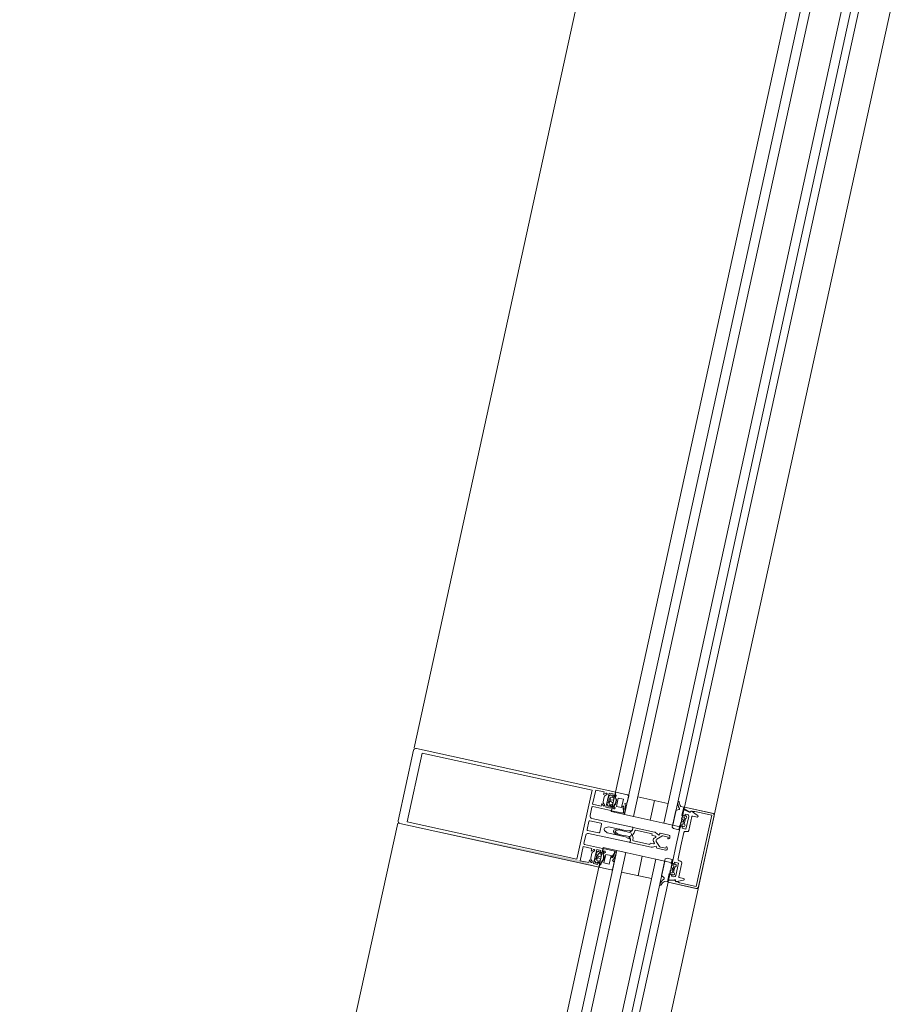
# Model space of a CAD drawing. Header units: metres. Extents: x 233012 to 233264, y 553571 to 554014.
# Tile 139 of 256: x 233196.853 to 233197.423, y 553803.86 to 553804.5. Entities that reach past the tile are written whole.
import ezdxf

# ---------------------------------------------------------------- set-up
doc = ezdxf.new("R2010")
doc.units = ezdxf.units.M
for name, color, linetype, lineweight in [('A-NL$1A_detailuitwerking', 252, 'Continuous', 5), ('A-NL$1B_3D-modellen_algemeen', 252, 'Continuous', 5), ('A-NL30_stijlen_dorpels-pui', 252, 'Continuous', 5), ('A-NL38_vlakvullingen-pui', 252, 'Continuous', 5)]:
    doc.layers.add(name, color=color, linetype=linetype, lineweight=lineweight)

# ---------------------------------------------------------------- blocks, each defined once
blk = doc.blocks.new('NLRS_21_CWP_dubbele beglazing_gen_mie - dubbele beglazing_gen-2812452-01_Situatie')
at = {"layer": 'A-NL38_vlakvullingen-pui'}
for p, q in [((0.288, 0.032), (-0.288, 0.032)), ((-0.288, 0.032), (-0.288, 0.026)), ((-0.288, 0.026), (0.288, 0.026)), ((0.288, 0.026), (0.288, 0.032)), ((0.288, 0.006), (-0.288, 0.006)), ((-0.288, 0.006), (-0.288, 0)), ((-0.288, 0), (0.288, 0)), ((0.288, 0), (0.288, 0.006))]:
    blk.add_line(p, q, dxfattribs=at)
blk = doc.blocks.new('Rectangular Mullion - NLRS_31_CWM_vliesgevelprofiel bxh 50x200_gen_mie-V60-01_Situatie')
at = {"layer": 'A-NL30_stijlen_dorpels-pui'}
for p, q in [((233203.38374, 553832.69816), (233203.26617, 553832.16087)), ((233203.51464, 553832.66951), (233203.39707, 553832.13222)), ((233203.51484, 553832.66947), (233203.52343, 553832.66759)), ((233203.5293, 553832.6663), (233203.54883, 553832.66203)), ((233203.55958, 553832.65968), (233203.44201, 553832.12239)), ((233203.46154, 553832.11812), (233203.57912, 553832.6554)), ((233203.40586, 553832.1303), (233203.39726, 553832.13218)), ((233203.43126, 553832.12474), (233203.41172, 553832.12902))]:
    blk.add_line(p, q, dxfattribs=at)
blk = doc.blocks.new('Rectangular Mullion - vliesgevelprofiel_gen_bxh200x50-V52-01_Situatie')
at = {"layer": 'A-NL30_stijlen_dorpels-pui'}
blk.add_hatch(color=256, dxfattribs=at).paths.add_polyline_path([(-0.025, 0.0408), (-0.0235, 0.0538), (-0.025, 0.1735)])
at = {"layer": 'A-NL$1A_detailuitwerking'}
for p, q in [((-0.025, 0.1735), (-0.025, 0.0408)), ((0.0235, 0.175), (-0.0235, 0.175)), ((0.025, 0.0408), (0.025, 0.1735)), ((-0.0229, 0.0561), (-0.0229, 0.1692)), ((-0.0229, 0.1692), (0.0229, 0.1692)), ((0.0229, 0.1692), (0.0229, 0.0561)), ((-0.0235, 0.0481), (-0.0235, 0.0538)), ((-0.0235, 0.0538), (-0.0141, 0.0538)), ((0.0229, 0.0561), (-0.0229, 0.0561)), ((-0.0141, 0.0538), (-0.0141, 0.0481)), ((-0.0126, 0.0413), (-0.0126, 0.0533)), ((-0.0121, 0.0538), (-0.0065, 0.0538)), ((-0.005, 0.0523), (-0.005, 0.0253)), ((-0.0032, 0.0459), (-0.0032, 0.0533)), ((-0.0027, 0.0538), (0.0027, 0.0538)), ((0.0032, 0.0533), (0.0032, 0.0459)), ((0.005, 0.0253), (0.005, 0.0523)), ((0.0065, 0.0538), (0.0121, 0.0538)), ((0.0126, 0.0533), (0.0126, 0.0413)), ((0.0141, 0.0481), (0.0141, 0.0538)), ((0.0141, 0.0538), (0.0235, 0.0538)), ((0.0235, 0.0538), (0.0235, 0.0481)), ((-0.0217, 0.0481), (-0.0235, 0.0481)), ((-0.0235, 0.0422), (-0.0235, 0.0449)), ((-0.0235, 0.0449), (-0.0141, 0.0449)), ((-0.02295, 0.04685), (-0.0217, 0.0481)), ((-0.02118, 0.04721), (-0.02224, 0.04615)), ((-0.01713, 0.0475), (-0.02047, 0.0475)), ((-0.01536, 0.04615), (-0.01642, 0.04721)), ((-0.0141, 0.0481), (-0.0159, 0.0481)), ((-0.0159, 0.0481), (-0.01465, 0.04685)), ((-0.0141, 0.0449), (-0.0141, 0.0422)), ((0.0027, 0.0454), (-0.0027, 0.0454)), ((0.0159, 0.0481), (0.0141, 0.0481)), ((0.0141, 0.0422), (0.0141, 0.0449)), ((0.0141, 0.0449), (0.0235, 0.0449)), ((0.01465, 0.04685), (0.0159, 0.0481)), ((0.01642, 0.04721), (0.01536, 0.04615)), ((0.02047, 0.0475), (0.01713, 0.0475)), ((0.02224, 0.04615), (0.02118, 0.04721)), ((0.0235, 0.0481), (0.0217, 0.0481)), ((0.0217, 0.0481), (0.02295, 0.04685)), ((0.0235, 0.0449), (0.0235, 0.0422)), ((-0.025, 0.0408), (-0.0231, 0.0408)), ((-0.02365, 0.0408), (-0.025, 0.0408)), ((-0.025, 0.0408), (-0.025, 0.0329)), ((-0.02295, 0.0401), (-0.02365, 0.0408)), ((-0.0217, 0.0422), (-0.0235, 0.0422)), ((-0.0231, 0.0408), (-0.0217, 0.0422)), ((-0.02191, 0.0408), (-0.02296, 0.0408)), ((-0.0216, 0.0401), (-0.02295, 0.0401)), ((-0.02278, 0.0402), (-0.02138, 0.04014)), ((-0.02176, 0.04451), (-0.02258, 0.04354)), ((-0.0212, 0.0417), (-0.0212, 0.0429)), ((-0.0207, 0.0434), (-0.01965, 0.0434)), ((-0.01979, 0.0412), (-0.0207, 0.0412)), ((-0.01765, 0.044), (-0.01995, 0.044)), ((-0.01918, 0.0427), (-0.01979, 0.0412)), ((-0.01781, 0.0412), (-0.01842, 0.0427)), ((-0.01795, 0.0434), (-0.0169, 0.0434)), ((-0.0169, 0.0412), (-0.01781, 0.0412)), ((-0.0164, 0.0429), (-0.0164, 0.0417)), ((-0.01615, 0.0402), (-0.0147, 0.0402)), ((-0.0141, 0.0422), (-0.0159, 0.0422)), ((-0.0159, 0.0422), (-0.0145, 0.0408)), ((-0.01502, 0.04354), (-0.01585, 0.04452)), ((-0.01464, 0.0389), (-0.01584, 0.0401)), ((-0.0126, 0.0408), (-0.01569, 0.0408)), ((-0.0145, 0.0408), (-0.0131, 0.0408)), ((-0.0126, 0.0332), (-0.0126, 0.0408)), ((-0.002, 0.04064), (-0.00087, 0.0426)), ((-0.002, 0.0283), (-0.002, 0.04064)), ((0.00087, 0.0426), (0.002, 0.04064)), ((0.002, 0.04064), (0.002, 0.0283)), ((0.01569, 0.0408), (0.0126, 0.0408)), ((0.0126, 0.0408), (0.0126, 0.0332)), ((0.0131, 0.0408), (0.0145, 0.0408)), ((0.0159, 0.0422), (0.0141, 0.0422)), ((0.0145, 0.0408), (0.0159, 0.0422)), ((0.01584, 0.0401), (0.01464, 0.0389)), ((0.0147, 0.0402), (0.01615, 0.0402)), ((0.01585, 0.04452), (0.01502, 0.04354)), ((0.0164, 0.0417), (0.0164, 0.0429)), ((0.0169, 0.0434), (0.01795, 0.0434)), ((0.01781, 0.0412), (0.0169, 0.0412)), ((0.01995, 0.044), (0.01765, 0.044)), ((0.01842, 0.0427), (0.01781, 0.0412)), ((0.01979, 0.0412), (0.01918, 0.0427)), ((0.01965, 0.0434), (0.0207, 0.0434)), ((0.0207, 0.0412), (0.01979, 0.0412)), ((0.0212, 0.0429), (0.0212, 0.0417)), ((0.02138, 0.04014), (0.02278, 0.0402)), ((0.02295, 0.0401), (0.0216, 0.0401)), ((0.0235, 0.0422), (0.0217, 0.0422)), ((0.0217, 0.0422), (0.0231, 0.0408)), ((0.02258, 0.04354), (0.02176, 0.04451)), ((0.02296, 0.0408), (0.02191, 0.0408)), ((0.02365, 0.0408), (0.02295, 0.0401)), ((0.0231, 0.0408), (0.025, 0.0408)), ((0.025, 0.0408), (0.02365, 0.0408)), ((0.025, 0.0329), (0.025, 0.0408)), ((-0.025, 0.0329), (-0.02448, 0.032)), ((-0.0216, 0.0384), (-0.016, 0.0384)), ((-0.0216, 0.0349), (-0.0216, 0.0384)), ((-0.016, 0.0349), (-0.0216, 0.0349)), ((-0.01972, 0.032), (-0.01894, 0.03336)), ((-0.01567, 0.03312), (-0.01701, 0.03364)), ((-0.01671, 0.03427), (-0.0143, 0.0332)), ((-0.016, 0.0384), (-0.016, 0.0349)), ((-0.01349, 0.0329), (-0.01567, 0.03312)), ((-0.0143, 0.0332), (-0.0126, 0.0332)), ((-0.00085, 0.03632), (-0.00187, 0.03455)), ((-0.00133, 0.03379), (-0.00042, 0.03536)), ((0.00043, 0.03534), (0.00133, 0.03379)), ((0.00187, 0.03455), (0.00087, 0.03629)), ((0.0126, 0.0332), (0.0143, 0.0332)), ((0.01567, 0.03312), (0.01349, 0.0329)), ((0.0143, 0.0332), (0.01671, 0.03427)), ((0.01701, 0.03364), (0.01567, 0.03312)), ((0.016, 0.0349), (0.016, 0.0384)), ((0.016, 0.0384), (0.0216, 0.0384)), ((0.0216, 0.0349), (0.016, 0.0349)), ((0.01894, 0.03336), (0.01972, 0.032)), ((0.0216, 0.0384), (0.0216, 0.0349)), ((0.02448, 0.032), (0.025, 0.0329)), ((-0.02448, 0.032), (-0.01972, 0.032)), ((-0.01371, 0.032), (-0.01292, 0.032)), ((-0.0025, 0.02675), (-0.002, 0.0283)), ((-0.0025, 0.0258), (-0.0025, 0.02675)), ((0.002, 0.0283), (0.0025, 0.02675)), ((0.0025, 0.02675), (0.0025, 0.0258)), ((0.01292, 0.032), (0.01371, 0.032)), ((0.01972, 0.032), (0.02448, 0.032)), ((-0.00342, 0.02479), (-0.005, 0.02479)), ((-0.005, 0.02479), (-0.005, 0.01066)), ((-0.0045, 0.0248), (-0.0035, 0.0248)), ((-0.0035, 0.0119), (-0.0035, 0.02281)), ((-0.003, 0.02331), (-0.00165, 0.02331)), ((-0.00165, 0.02331), (-0.00048, 0.02398)), ((0.0005, 0.02397), (0.00165, 0.02331)), ((0.00165, 0.02331), (0.003, 0.02331)), ((0.005, 0.02479), (0.00342, 0.02479)), ((0.0035, 0.0248), (0.0045, 0.0248)), ((0.0035, 0.02281), (0.0035, 0.0119)), ((0.005, 0.01066), (0.005, 0.02479)), ((-0.00372, 0.00747), (-0.005, 0.00688)), ((-0.005, 0.00688), (-0.005, 0.0011)), ((-0.00481, 0.00982), (-0.00372, 0.00747)), ((-0.0026, 0.0119), (-0.0035, 0.0119)), ((-0.00341, 0.00546), (-0.00071, 0.00816)), ((-0.0026, 0.00962), (-0.0026, 0.0119)), ((-0.00106, 0.00994), (-0.00175, 0.00925)), ((0.00071, 0.00816), (0.00341, 0.00546)), ((0.00175, 0.00925), (0.00106, 0.00994)), ((0.0035, 0.0119), (0.0026, 0.0119)), ((0.0026, 0.0119), (0.0026, 0.00962)), ((0.00372, 0.00747), (0.00481, 0.00982)), ((0.005, 0.00688), (0.00372, 0.00747)), ((0.005, 0.0011), (0.005, 0.00688)), ((-0.02168, 0), (-0.02273, -0.00181)), ((-0.01051, 0), (-0.02168, 0)), ((-0.0099, -0.00106), (-0.01051, 0)), ((-0.0037, 0.0011), (-0.0037, 0.00475)), ((-0.00265, 0.0011), (-0.0037, 0.0011)), ((0.0037, 0.0011), (0.00265, 0.0011)), ((0.0037, 0.00475), (0.0037, 0.0011)), ((0.01051, 0), (0.0099, -0.00106)), ((0.02168, 0), (0.01051, 0)), ((0.02273, -0.00181), (0.02168, 0)), ((-0.0239, -0.005), (-0.025, -0.005)), ((-0.025, -0.005), (-0.025, -0.0235)), ((-0.02494, -0.00266), (-0.02485, -0.0045)), ((-0.02485, -0.0045), (-0.01932, -0.0045)), ((-0.02273, -0.00858), (-0.0239, -0.005)), ((-0.0203, -0.005), (-0.0235, -0.005)), ((-0.0235, -0.005), (-0.0225, -0.00875)), ((-0.0207, -0.008), (-0.0207, -0.0064)), ((-0.0207, -0.0064), (-0.0195, -0.0064)), ((-0.0195, -0.00548), (-0.0203, -0.005)), ((-0.01935, -0.00621), (-0.01994, -0.0068)), ((-0.0195, -0.0064), (-0.0195, -0.00548)), ((-0.0185, -0.0064), (-0.0185, -0.0048)), ((-0.0185, -0.0048), (-0.0172, -0.0048)), ((-0.01628, -0.0064), (-0.0185, -0.0064)), ((-0.0172, -0.0048), (-0.01628, -0.0064)), ((-0.01592, -0.0064), (-0.015, -0.0048)), ((-0.0137, -0.0064), (-0.01592, -0.0064)), ((-0.015, -0.0048), (-0.0137, -0.0048)), ((-0.0137, -0.0048), (-0.0137, -0.0064)), ((-0.01288, -0.0045), (-0.0099, -0.0045)), ((-0.01226, -0.0068), (-0.01285, -0.00621)), ((-0.0117, -0.005), (-0.0125, -0.00548)), ((-0.0125, -0.00548), (-0.0125, -0.0064)), ((-0.0125, -0.0064), (-0.0113, -0.0064)), ((0, -0.005), (-0.0117, -0.005)), ((-0.0113, -0.0064), (-0.0113, -0.009)), ((-0.0099, -0.0045), (-0.0099, -0.00106)), ((0.0117, -0.005), (0, -0.005)), ((0.0099, -0.00106), (0.0099, -0.0045)), ((0.0099, -0.0045), (0.01288, -0.0045)), ((0.0113, -0.009), (0.0113, -0.0064)), ((0.0113, -0.0064), (0.0125, -0.0064)), ((0.0125, -0.00548), (0.0117, -0.005)), ((0.01285, -0.00621), (0.01226, -0.0068)), ((0.0125, -0.0064), (0.0125, -0.00548)), ((0.0137, -0.0064), (0.0137, -0.0048)), ((0.0137, -0.0048), (0.015, -0.0048)), ((0.01592, -0.0064), (0.0137, -0.0064)), ((0.015, -0.0048), (0.01592, -0.0064)), ((0.01628, -0.0064), (0.0172, -0.0048)), ((0.0185, -0.0064), (0.01628, -0.0064)), ((0.0172, -0.0048), (0.0185, -0.0048)), ((0.0185, -0.0048), (0.0185, -0.0064)), ((0.01932, -0.0045), (0.02485, -0.0045)), ((0.01994, -0.0068), (0.01935, -0.00621)), ((0.0203, -0.005), (0.0195, -0.00548)), ((0.0195, -0.00548), (0.0195, -0.0064)), ((0.0195, -0.0064), (0.0207, -0.0064)), ((0.0235, -0.005), (0.0203, -0.005)), ((0.0207, -0.0064), (0.0207, -0.008)), ((0.0225, -0.00875), (0.0235, -0.005)), ((0.0239, -0.005), (0.02273, -0.00858)), ((0.025, -0.005), (0.0239, -0.005)), ((0.02485, -0.0045), (0.02494, -0.00266)), ((0.025, -0.0235), (0.025, -0.005)), ((-0.0237, -0.01224), (-0.0234, -0.01106)), ((-0.0237, -0.0235), (-0.0237, -0.01224)), ((-0.0205, -0.0144), (-0.0205, -0.0115)), ((-0.02, -0.011), (-0.0108, -0.011)), ((-0.01994, -0.0068), (-0.0194, -0.00764)), ((-0.0113, -0.009), (-0.0197, -0.009)), ((-0.01798, -0.00712), (-0.01422, -0.00712)), ((-0.0128, -0.00764), (-0.01226, -0.0068)), ((-0.0098, -0.01), (-0.0098, -0.00915)), ((-0.0088, -0.00815), (0, -0.00815)), ((0, -0.00815), (0.0088, -0.00815)), ((0.0098, -0.00915), (0.0098, -0.01)), ((0.0108, -0.011), (0.02, -0.011)), ((0.0197, -0.009), (0.0113, -0.009)), ((0.01226, -0.0068), (0.0128, -0.00764)), ((0.01422, -0.00712), (0.01798, -0.00712)), ((0.0194, -0.00764), (0.01994, -0.0068)), ((0.0205, -0.0115), (0.0205, -0.0144)), ((0.0234, -0.01106), (0.0237, -0.01224)), ((0.0237, -0.01224), (0.0237, -0.0235)), ((0.0237, -0.0235), (-0.0237, -0.0235)), ((-0.0235, -0.025), (0.0235, -0.025))]:
    blk.add_line(p, q, dxfattribs=at)
for centre, radius, start, end in [((0.04794, 0.03017), 0.0494, 175.79774, 184.73505), ((-0.04794, 0.03017), 0.0494, 355.26495, 4.20226), ((-0.04794, 0.03017), 0.05, 1.4173, 5.03041), ((-0.04048, -0.0208), 0.02, 18.17999, 31.31189)]:
    blk.add_arc(centre, radius, start, end, dxfattribs=at)
for centre, major_axis, start_param, end_param in [((-0.0235, 0.1735), (0, 0.0015), 0, 1.570797), ((0.0235, 0.1735), (-0.00134, 0.00068), 3.610616, 5.181413), ((-0.0121, 0.0533), (0.000438, 0.000241), 1.068763, 2.639559), ((-0.0065, 0.0523), (0.00106, 0.00106), 5.497787, 7.068583), ((-0.0027, 0.0533), (0.000417, 0.000275), 0.987844, 2.55864), ((0.0027, 0.0533), (0.000479, 0.000145), 5.989184, 7.55998), ((0.0065, 0.0523), (0.00145, 0.00038), 1.314602, 2.885398), ((0.0121, 0.0533), (0.0005, 0.000018), 6.247532, 7.818328), ((-0.02259, 0.0465), (0.00015, 0.000477), 1.089743, 4.231336), ((-0.02047, 0.0465), (-0.000747, 0.000665), 5.439233, 6.224631), ((-0.01713, 0.0465), (0.000949, 0.000316), 0.463648, 1.249046), ((-0.01645, 0.044), (-0.000794, 0.000098), 3.979138, 5.533029), ((-0.01501, 0.0465), (0.000009, 0.0005), 2.374704, 5.516297), ((-0.0027, 0.0459), (-0.000101, 0.00049), 1.36835, 2.939147), ((0.0027, 0.0459), (0.000069, 0.000495), 3.280743, 4.851539), ((0.01501, 0.0465), (-0.00008, 0.000494), 0.624523, 3.766116), ((0.01645, 0.044), (-0.0008, 0.000022), 4.041581, 5.595472), ((0.01713, 0.0465), (0.000973, 0.00023), 1.338972, 2.124371), ((0.02047, 0.0465), (-0.00099, 0.000139), 4.066141, 4.851539), ((0.02115, 0.044), (-0.000777, 0.000191), 4.080745, 5.651541), ((0.02259, 0.0465), (-0.000218, 0.00045), 1.904941, 5.046534), ((-0.02277, 0.04053), (-0.000272, 0.000187), 5.926495, 8.415104), ((-0.02181, 0.04343), (-0.00042, 0.000656), 0.855684, 2.323661), ((-0.01896, 0.04189), (-0.0029, 0.00121), 0.143822, 0.749382), ((-0.02115, 0.044), (0.00074, 0.000305), 0.481671, 2.052467), ((-0.01872, 0.04337), (-0.00275, 0.00338), 1.737235, 3.180711), ((-0.0188, 0.04371), (0.00421, 0.00128), 3.790712, 5.063531), ((-0.0207, 0.0429), (0.000191, 0.000462), 0.392699, 1.963495), ((-0.0207, 0.0417), (0, 0.0005), 1.570796, 3.141593), ((-0.01976, 0.0449), (0.000871, 0.000312), 3.119136, 4.159926), ((-0.01965, 0.04289), (0.00029, 0.000418), 4.931333, 6.889198), ((-0.01795, 0.04289), (0, 0.000509), 0, 1.957866), ((-0.01784, 0.0449), (0.000078, 0.000922), 3.434707, 4.475497), ((-0.0169, 0.0429), (0.000178, 0.000467), 5.07571, 6.646506), ((-0.0169, 0.0417), (0.000224, 0.000447), 3.60524, 5.176037), ((-0.01864, 0.04189), (-0.00309, 0.00055), 2.965091, 3.571207), ((-0.01579, 0.04343), (-0.000096, 0.000774), 3.265663, 4.733634), ((-0.0147, 0.03955), (0.000532, 0.000373), 4.187828, 7.242969), ((-0.0131, 0.0413), (0.000491, 0.000095), 4.522136, 6.092932), ((0, 0.0421), (-0.001, 0.00003), 3.695167, 5.789562), ((0.0131, 0.0413), (0.000045, 0.000498), 1.660723, 3.231519), ((0.0147, 0.03955), (0.000479, 0.000439), 0.828624, 3.883765), ((0.01579, 0.04343), (-0.000361, 0.000691), 0.944564, 2.412535), ((0.01864, 0.04189), (-0.00309, 0.00057), 6.211958, 6.818073), ((0.01872, 0.04337), (0.00408, 0.00154), 3.629782, 5.073258), ((0.0188, 0.04371), (-0.00406, 0.00169), 1.318109, 2.590928), ((0.0169, 0.0429), (-0.000077, 0.000494), 6.128334, 7.69913), ((0.0169, 0.0417), (0.000224, 0.000447), 2.034444, 3.60524), ((0.01784, 0.0449), (0.000925, 0.000023), 3.437778, 4.478568), ((0.01795, 0.04289), (0.000463, 0.00021), 5.470133, 7.427998), ((0.01965, 0.04289), (0.000384, 0.000334), 0.854261, 2.812127), ((0.01976, 0.0449), (-0.000787, 0.000486), 2.332935, 3.373724), ((0.0207, 0.0429), (-0.000236, 0.000441), 4.220992, 5.791788), ((0.0207, 0.0417), (-0.000199, 0.000459), 2.73277, 4.303566), ((0.01896, 0.04189), (-0.00313, 0.00029), 2.882626, 3.488186), ((0.02181, 0.04343), (-0.000764, 0.000153), 2.016696, 3.484673), ((0.02277, 0.04053), (0.000011, 0.00033), 3.214304, 5.702913), ((-0.01371, 0.0427), (-0.00373, 0.01003), 2.275457, 2.785703), ((-0.01685, 0.03395), (0.000208, 0.000281), 0.218792, 3.289317), ((-0.01344, 0.0323), (0.000476, 0.000365), 5.105496, 7.288456), ((0.04794, 0.03017), (0.02632, 0.04251), 2.037369, 2.10043), ((0, 0.03579), (-0.000551, 0.000835), 4.652438, 6.72012), ((0, 0.03509), (0.000492, 0.000091), 0.340637, 2.397257), ((0.01344, 0.0323), (-0.000526, 0.000289), 5.127272, 7.310232), ((0.01371, 0.0427), (0.00589, 0.00893), 3.724545, 4.234792), ((0.01685, 0.03395), (0.000051, 0.000346), 3.778279, 6.848805), ((-0.0035, 0.0258), (-0.000759, 0.000651), 2.27987, 3.850666), ((-0.00342, 0.02629), (0.00085, 0.00123), 3.746317, 5.392409), ((0, 0.02609), (-0.000916, 0.000916), 0.784951, 2.35613), ((0, 0.02609), (0.000916, 0.000916), 3.926865, 5.498043), ((0.00342, 0.02629), (0.00106, 0.00106), 2.280898, 3.926991), ((0.0035, 0.0258), (0.000894, 0.000447), 2.677945, 4.248741), ((-0.0045, 0.0253), (-0.000073, 0.000495), 1.425068, 2.995864), ((-0.003, 0.02281), (0.000094, 0.000491), 0.190253, 1.761049), ((0, 0.0231), (0.00026, 0.000968), 6.024039, 7.050589), ((0.003, 0.02281), (0.000094, 0.000491), 4.902642, 6.473438), ((0.0045, 0.0253), (0.000491, 0.000095), 4.522136, 6.092932), ((-0.003, 0.01066), (-0.00168, 0.00109), 0.576286, 1.012179), ((-0.0021, 0.0096), (-0.000133, 0.000482), 1.269335, 3.656781), ((0, 0.00888), (-0.00064, 0.00136), 5.844841, 6.63087), ((0, 0.00745), (-0.000995, 0.000098), 4.810157, 5.59648), ((0, 0.00888), (0.00106, 0.00106), 0, 0.786029), ((0, 0.00745), (-0.0009, 0.000435), 4.377786, 5.16411), ((0.0021, 0.0096), (0.000017, 0.0005), 2.390403, 4.777849), ((0.003, 0.01066), (0.00136, 0.00146), 5.026291, 5.462185), ((-0.004, 0.0011), (-0.000851, 0.000526), 0.553574, 2.300346), ((-0.00365, 0.0011), (-0.000689, 0.000725), 2.206027, 3.952898), ((-0.0027, 0.00475), (0.000973, 0.00023), 2.124361, 2.909769), ((0.00365, 0.0011), (0.000954, 0.000301), 2.836182, 4.583053), ((0.0027, 0.00475), (-0.000433, 0.000901), 4.264357, 5.049764), ((0.004, 0.0011), (-0.000238, 0.000971), 2.725757, 4.472529), ((-0.0275, -0.00055), (-0.000179, 0.000356), 5.816041, 8.699377), ((-0.0289, -0.00585), (0.0019, 0.00472), 5.774591, 6.407606), ((-0.02788, -0.0064), (-0.0034, 0.00526), 4.937872, 5.648125), ((-0.02316, -0.00156), (-0.00002, 0.0005), 2.315222, 4.147817), ((-0.01363, -0.00548), (-0.00565, 0.00119), 0.037592, 0.33537), ((-0.01857, -0.00548), (-0.0054, 0.00202), 3.371602, 3.66938), ((0.01857, -0.00548), (0.00385, 0.0043), 2.132148, 2.429925), ((0.01363, -0.00548), (-0.00521, 0.00247), 3.45679, 3.754568), ((0.02316, -0.00156), (0.000115, 0.000487), 2.326219, 4.158815), ((0.02788, -0.0064), (0.006, 0.00179), 1.341626, 2.05188), ((0.0289, -0.00585), (0.00507, 0.00044), 1.742832, 2.375847), ((0.0275, -0.00055), (-0.000114, 0.000382), 3.109846, 5.993182), ((-0.02131, -0.01064), (-0.00021, 0.00212), 0.853429, 1.671043), ((-0.02288, -0.01009), (-0.000186, 0.000572), 6.098445, 8.08587), ((-0.0234, -0.0088), (0.000392, 0.00058), 4.259893, 5.620941), ((-0.02306, -0.00891), (-0.000567, 0.000163), 2.039914, 3.694817), ((-0.0197, -0.008), (-0.000984, 0.000175), 0.176495, 1.747291), ((-0.02, -0.0115), (-0.000109, 0.000487), 6.059964, 7.63516), ((-0.01878, -0.00712), (0.000752, 0.000274), 3.490658, 5.934119), ((-0.01342, -0.00712), (-0.000545, 0.000585), 0.821052, 3.264513), ((-0.0108, -0.01), (0.00099, 0.000135), 4.576916, 6.147712), ((-0.0088, -0.00915), (0.00016, 0.000986), 0.160875, 1.731672), ((0.0088, -0.00915), (0.000994, 0.000098), 6.184488, 7.755284), ((0.0108, -0.01), (0.000828, 0.00056), 2.546448, 4.117244), ((0.01342, -0.00712), (-0.000725, 0.000338), 1.134464, 3.577925), ((0.01878, -0.00712), (-0.000545, 0.000585), 0.821052, 3.264513), ((0.0197, -0.008), (-0.000792, 0.000609), 2.225893, 3.79669), ((0.02, -0.0115), (0.00025, 0.000432), 5.234915, 6.81011), ((0.04048, -0.0208), (0.00789, 0.01838), 1.429922, 1.659117), ((0.02306, -0.00891), (0.000351, 0.000474), 1.933959, 3.588861), ((0.0234, -0.0088), (-0.000694, 0.000089), 6.096728, 7.458055), ((0.02288, -0.01009), (-0.000427, 0.000424), 3.377916, 5.36534), ((0.02131, -0.01064), (0.00163, 0.00137), 5.381461, 6.199018), ((-0.021, -0.0144), (0.000426, 0.000262), 2.907544, 5.731836), ((0.021, -0.0144), (0.000465, 0.000184), 2.765017, 5.589309), ((-0.0235, -0.0235), (-0.0013, 0.00074), 0.515188, 2.085985), ((0.0235, -0.0235), (-0.00046, 0.00143), 2.831899, 4.400972)]:
    blk.add_ellipse(centre, major_axis=major_axis, ratio=1, start_param=start_param, end_param=end_param, dxfattribs=at)
blk = doc.blocks.new('Rectangular Mullion - NLRS_31_CWM_vliesgevelprofiel bxh 50x200_gen_mie-V61-01_Situatie')
at = {"layer": 'A-NL30_stijlen_dorpels-pui'}
for p, q in [((-0.025, 0.025), (0.025, 0.025)), ((-0.025, 0.005), (-0.025, 0.025)), ((0.025, 0.025), (0.025, 0.005)), ((-0.012, 0.005), (-0.025, 0.005)), ((-0.012, -0.041), (-0.012, 0.005)), ((0.025, 0.005), (0.012, 0.005)), ((0.012, 0.005), (0.012, -0.041)), ((-0.025, -0.041), (-0.012, -0.041)), ((0.012, -0.041), (0.025, -0.041))]:
    blk.add_line(p, q, dxfattribs=at)
blk = doc.blocks.new('NLRS_21_CWP_dubbele beglazing_gen_mie - dubbele beglazing_gen-2812561-01_Situatie')
at = {"layer": 'A-NL38_vlakvullingen-pui'}
for p, q in [((0.588, 0.032), (-0.588, 0.032)), ((-0.588, 0.032), (-0.588, 0.026)), ((-0.588, 0.026), (0.588, 0.026)), ((0.588, 0.026), (0.588, 0.032)), ((0.588, 0.006), (-0.588, 0.006)), ((-0.588, 0.006), (-0.588, 0)), ((-0.588, 0), (0.588, 0)), ((0.588, 0), (0.588, 0.006))]:
    blk.add_line(p, q, dxfattribs=at)
blk = doc.blocks.new('Rectangular Mullion - NLRS_31_CWM_vliesgevelprofiel bxh 50x200_gen_mie-2811811-01_Situatie')
at = {"layer": 'A-NL30_stijlen_dorpels-pui'}
for p, q in [((233199.88975, 553827.93495), (233199.64392, 553826.81154)), ((233200.02066, 553827.90631), (233199.77482, 553826.78289)), ((233200.02085, 553827.90627), (233200.02945, 553827.90439)), ((233200.03531, 553827.9031), (233200.05485, 553827.89883)), ((233200.06559, 553827.89648), (233199.81976, 553826.77306)), ((233199.8393, 553826.76878), (233200.08513, 553827.8922)), ((233199.78361, 553826.78097), (233199.77502, 553826.78285)), ((233199.80901, 553826.77541), (233199.78948, 553826.77969))]:
    blk.add_line(p, q, dxfattribs=at)
blk = doc.blocks.new('NLRS_41_GM_WPB_geisoleerde kantplank_gen_mie - d_175-6804788-01_Situatie')
at = {"layer": 'A-NL$1B_3D-modellen_algemeen'}
for p, q in [((-4.1675, 0.015), (-4.1805, 0.015)), ((-4.1305, 0.015), (-4.1435, 0.015))]:
    blk.add_line(p, q, dxfattribs=at)

msp = doc.modelspace()

# ---------------------------------------------------------------- block references
at = {"layer": 'A-NL$1B_3D-modellen_algemeen', "rotation": 77.6567290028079}
msp.add_blockref('NLRS_41_GM_WPB_geisoleerde kantplank_gen_mie - d_175-6804788-01_Situatie', (233198.16357, 553808.02421), dxfattribs=at)
at = {"layer": 'A-NL30_stijlen_dorpels-pui'}
for name, p in [('Rectangular Mullion - NLRS_31_CWM_vliesgevelprofiel bxh 50x200_gen_mie-V60-01_Situatie', (-6.15652, -28.13427)), ('Rectangular Mullion - NLRS_31_CWM_vliesgevelprofiel bxh 50x200_gen_mie-2811811-01_Situatie', (-2.7908, -23.9572))]:
    msp.add_blockref(name, p, dxfattribs=at)
at = {"layer": 'A-NL30_stijlen_dorpels-pui', "rotation": 77.656729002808}
msp.add_blockref('Rectangular Mullion - vliesgevelprofiel_gen_bxh200x50-V52-01_Situatie', (233197.27525, 553803.96477), dxfattribs=at)
at = {"layer": 'A-NL30_stijlen_dorpels-pui', "extrusion": (0, 0, -1), "rotation": 102.343270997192}
msp.add_blockref('Rectangular Mullion - NLRS_31_CWM_vliesgevelprofiel bxh 50x200_gen_mie-V61-01_Situatie', (-233197.27525, 553803.96477), dxfattribs=at)
at = {"layer": 'A-NL38_vlakvullingen-pui', "rotation": 77.656729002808}
for name, p in [('NLRS_21_CWP_dubbele beglazing_gen_mie - dubbele beglazing_gen-2812452-01_Situatie', (233197.33938, 553804.25783)), ('NLRS_21_CWP_dubbele beglazing_gen_mie - dubbele beglazing_gen-2812561-01_Situatie', (233197.14699, 553803.37864))]:
    msp.add_blockref(name, p, dxfattribs=at)

doc.saveas('drawing.dxf')
